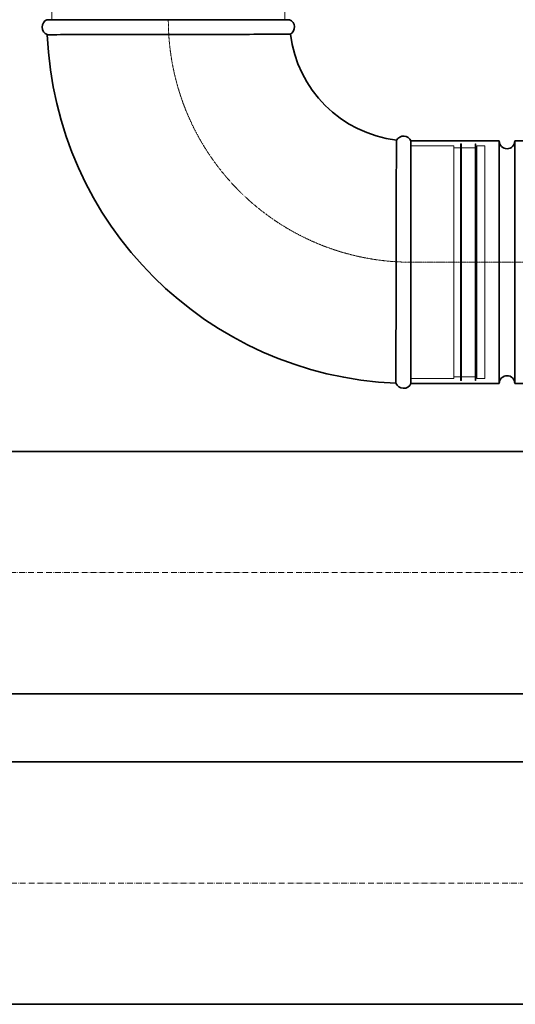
# Model space of a CAD drawing. Header units: millimetres. Extents: x 15940 to 92175, y -24684 to 227664.
# Tile 32 of 132: x 54530 to 54786, y -1963 to -1456. Entities that reach past the tile are written whole.
import ezdxf

# ---------------------------------------------------------------- set-up
doc = ezdxf.new("R2010")
doc.units = ezdxf.units.MM
doc.header["$LTSCALE"] = 0.05
doc.linetypes.add('ACAD_ISO02W100', pattern=[15, 12, -3])
doc.linetypes.add('ACAD_ISO10W100', pattern=[18, 12, -3, 0, -3])
for name, color, linetype, lineweight in [('VZT_01 SUP (PŘÍVOD) - OBRYS', 5, 'Continuous', 35), ('VZT_02 SUP (PŘÍVOD) - OSA', 5, 'ACAD_ISO10W100', 5), ('VZT_05 ETA (ODVOD) - OBRYS', 6, 'Continuous', 35), ('VZT_06 ETA (ODVOD) - OSA', 6, 'ACAD_ISO10W100', 5)]:
    doc.layers.add(name, color=color, linetype=linetype, lineweight=lineweight)
doc.layers.add('VZT_03 SUP (PŘÍVOD) - NETISK', color=8, linetype='ACAD_ISO02W100', lineweight=5, plot=False)

msp = doc.modelspace()

# ---------------------------------------------------------------- linework, layer by layer
at = {"layer": 'VZT_01 SUP (PŘÍVOD) - OBRYS'}
for p, q in [((54544.45, -1455.67), (54669.45, -1455.67)), ((54731.95, -1643.17), (54731.95, -1518.17)), ((54731.95, -1518.17), (54777.45, -1518.17)), ((54731.95, -1518.17), (54731.95, -1643.17)), ((54777.45, -1643.17), (54777.45, -1518.17)), ((54785.45, -1643.17), (54785.45, -1518.17)), ((54785.45, -1518.17), (54830.95, -1518.17)), ((54731.95, -1643.17), (54777.45, -1643.17)), ((54785.45, -1643.17), (54830.95, -1643.17))]:
    msp.add_line(p, q, dxfattribs=at)
for centre, radius, start, end in [((54546.11, -1459.49), 4.17, 113.4678, 248.8928), ((54667.78, -1459.49), 4.17, 300.2981, 66.5322), ((54731.95, -1455.67), 187.5, 182.3607, 267.6393), ((54731.95, -1455.67), 62.5, 186.8302, 263.1698), ((54728.12, -1519.83), 4.17, 23.4678, 149.7019), ((54781.45, -1518.17), 4, 180, 0), ((54781.45, -1643.17), 4, 0, 180), ((54728.12, -1641.5), 4.17, 201.1072, 336.5322)]:
    msp.add_arc(centre, radius, start, end, dxfattribs=at)
for points, knots in [([(54669.89, -1463.1), (54669.89, -1463.1), (54669.83, -1463.1), (54669.52, -1463.1), (54669.19, -1463.1), (54668.14, -1463.11), (54667.36, -1463.12), (54664.21, -1463.14), (54661.07, -1463.16), (54652.14, -1463.2), (54645.97, -1463.23), (54631.86, -1463.27), (54624.04, -1463.29), (54607.82, -1463.32), (54599.59, -1463.34), (54583.73, -1463.36), (54576.25, -1463.36), (54563.07, -1463.38), (54557.5, -1463.38), (54550.52, -1463.38), (54548.37, -1463.39), (54545.38, -1463.39), (54544.61, -1463.39), (54544.61, -1463.39)], [197.067977, 197.067977, 197.067977, 197.067977, 201.792196, 201.792196, 209.190204, 209.190204, 218.040239, 218.040239, 237.760854, 237.760854, 262.206108, 262.206108, 286.831239, 286.831239, 311.323072, 311.323072, 335.946087, 335.946087, 360.704397, 360.704397, 377.088273, 377.088273, 394.105327, 394.105327, 394.105327, 394.105327]), ([(54724.51, -1517.72), (54724.51, -1517.72), (54724.5, -1519.3), (54724.46, -1525.42), (54724.43, -1529.92), (54724.38, -1541.3), (54724.36, -1548.1), (54724.32, -1563.12), (54724.3, -1571.2), (54724.28, -1587.55), (54724.27, -1595.66), (54724.25, -1610.86), (54724.24, -1617.8), (54724.23, -1629.58), (54724.23, -1634.31), (54724.22, -1640.92), (54724.22, -1642.75), (54724.22, -1643), (54724.22, -1643.01), (54724.22, -1643.01)], [0, 0, 0, 0, 24.235852, 24.235852, 48.531845, 48.531845, 73.024415, 73.024415, 97.570898, 97.570898, 122.078339, 122.078339, 146.53579, 146.53579, 170.957495, 170.957495, 195.359468, 195.359468, 197.168246, 197.168246, 197.168246, 197.168246])]:
    msp.add_open_spline(points, degree=3, knots=knots, dxfattribs=at)
at = {"layer": 'VZT_02 SUP (PŘÍVOD) - OSA', "ltscale": 0.3}
msp.add_lwpolyline([(54731.95, -1580.67), (54731.95, -1580.67, -0.414214), (54606.95, -1455.67), (54606.95, -1455.67)], format="xyb", dxfattribs=at)
at = {"layer": 'VZT_02 SUP (PŘÍVOD) - OSA'}
msp.add_lwpolyline([(54731.95, -1580.67), (54830.95, -1580.67)], dxfattribs=at)
at = {"layer": 'VZT_03 SUP (PŘÍVOD) - NETISK', "ltscale": 0.4}
for p, q in [((54546.95, -1455.67), (54546.95, -1433.67)), ((54666.95, -1455.67), (54666.95, -1433.67)), ((54731.95, -1520.67), (54753.95, -1520.67)), ((54753.95, -1520.67), (54753.95, -1640.67)), ((54753.95, -1521.67), (54757.45, -1521.67)), ((54757.45, -1519.67), (54757.45, -1641.67)), ((54757.45, -1519.67), (54757.95, -1519.67)), ((54757.95, -1519.67), (54757.95, -1641.67)), ((54757.95, -1521.67), (54764.95, -1521.67)), ((54764.95, -1519.67), (54764.95, -1641.67)), ((54764.95, -1519.67), (54765.45, -1519.67)), ((54765.45, -1519.67), (54765.45, -1641.67)), ((54765.45, -1521.67), (54765.95, -1521.67)), ((54765.95, -1520.67), (54765.95, -1640.67)), ((54765.95, -1520.67), (54769.95, -1520.67)), ((54769.95, -1520.67), (54769.95, -1640.67)), ((54731.95, -1640.67), (54753.95, -1640.67)), ((54753.95, -1639.67), (54757.45, -1639.67)), ((54757.45, -1641.67), (54757.95, -1641.67)), ((54757.95, -1639.67), (54764.95, -1639.67)), ((54764.95, -1641.67), (54765.45, -1641.67)), ((54765.45, -1639.67), (54765.95, -1639.67)), ((54765.95, -1640.67), (54769.95, -1640.67))]:
    msp.add_line(p, q, dxfattribs=at)
at = {"layer": 'VZT_05 ETA (ODVOD) - OBRYS'}
for points in [[(54830.95, -1678.17), (54106.95, -1678.17)], [(54830.95, -1803.17), (54106.95, -1803.17)], [(54830.95, -1838.17), (54107.25, -1838.17)], [(54830.95, -1963.17), (54107.25, -1963.17)]]:
    msp.add_lwpolyline(points, dxfattribs=at)
at = {"layer": 'VZT_06 ETA (ODVOD) - OSA', "ltscale": 5}
for points in [[(54106.95, -1740.67), (54830.95, -1740.67)], [(54107.25, -1900.67), (54830.95, -1900.67)]]:
    msp.add_lwpolyline(points, dxfattribs=at)

doc.saveas('drawing.dxf')
